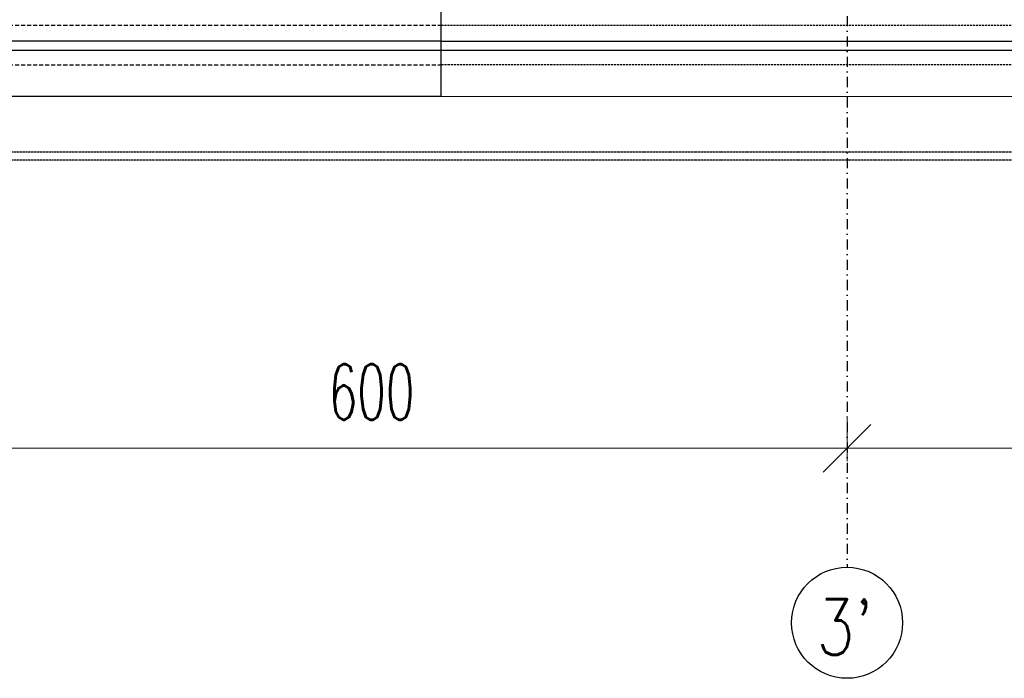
# Model space of a CAD drawing. Header units: centimetres. Extents: x -10729 to 144862, y -4437 to 43656.
# Tile 31 of 148: x 9938 to 10559, y 4553 to 4969. Entities that reach past the tile are written whole.
import ezdxf

# ---------------------------------------------------------------- set-up
doc = ezdxf.new("R2010")
doc.units = ezdxf.units.CM
doc.header["$LTSCALE"] = 0.1
doc.header["$PDMODE"] = 35
doc.header["$PDSIZE"] = 0.1
for name, pattern in [('Kondygnacja  -0_5$0$HIDDEN', [9.525, 6.35, -3.175]), ('Kondygnacja  -0_5$0$HIDDEN2', [4.7625, 3.175, -1.5875]), ('Osie rzutów$0$DASHDOT2', [12.7, 6.35, -3.175, 0, -3.175])]:
    doc.linetypes.add(name, pattern=pattern)
doc.layers.get('0').update_dxf_attribs({"color": 8})
doc.layers.get('DEFPOINTS').update_dxf_attribs({"color": 8})
for name, color, linetype in [('Kondygnacja  -0_5$0$ARCH_ELEMENTY_POWYŻEJ RZUTU', 8, 'Kondygnacja  -0_5$0$HIDDEN2'), ('Kondygnacja  -0_5$0$ARCH_NIEWIDOK_IST', 8, 'Kondygnacja  -0_5$0$HIDDEN'), ('Kondygnacja  -0_5$0$ARCH_SZKŁO', 8, 'Continuous'), ('Kondygnacja  -0_5$0$ARCH_WIDOK_IST', 8, 'Continuous'), ('Kondygnacja  -0_5$0$ARCH_ŚLUSARKA_OKNA_IST', 8, 'Continuous'), ('Osie rzutów$0$ARCH_INFO_OSIE_IST', 8, 'Osie rzutów$0$DASHDOT2'), ('Osie rzutów$0$ARCH_INFO_OSIE_OPISY_IST', 8, 'Continuous')]:
    doc.layers.add(name, color=color, linetype=linetype)
doc.layers.add('Kondygnacja  -0_5$0$ARCH_WIDOK', color=8, linetype='Continuous', lineweight=13)
doc.layers.add('Osie rzutów$0$ARCH_INFO_WYMIARY', color=8, linetype='Continuous', lineweight=9)
doc.styles.add('Osie rzutów$0$ROMANS-250-CM', font='romans.shx', dxfattribs={"width": 0.8, "height": 50})
doc.styles.add('Osie rzutów$0$wymiary_cuprum', font='Romans.shx', dxfattribs={"width": 0.6})
doc.dimstyles.new('Osie rzutów$0$ARCH_ CT', dxfattribs={"dimtxt": 20, "dimasz": 20, "dimexe": 12, "dimexo": 20, "dimgap": 5, "dimtad": 1, "dimdec": 1, "dimrnd": 0.5, "dimzin": 9, "dimdsep": 46, "dimtxsty": 'Osie rzutów$0$wymiary_cuprum', "dimblk": 'Osie rzutów$0$_Oblique', "dimcen": 8, "dimdle": 12, "dimclrd": 256, "dimclre": 256, "dimclrt": 55, "dimadec": 1, "dimazin": 0, "dimtfac": 1, "dimtdec": 1, "dimtmove": 1, "dimatfit": 2, "dimldrblk": 'Osie rzutów$0$_Dot', "dimfxl": 0, "dimtolj": 1, "dimtzin": 0, "dimlwd": -1, "dimlwe": -1, "dimarcsym": 0})

# ---------------------------------------------------------------- blocks, each defined once
blk = doc.blocks.new('Osie rzutów$0$_Oblique')
at = {"color": 0, "linetype": 'ByBlock', "lineweight": -2}
blk.add_line((-0.5, -0.5), (0.5, 0.5), dxfattribs=at)
blk = doc.blocks.new('*D553')
at = {"layer": 'DEFPOINTS', "color": 0}
for p in [(10460, 4732.19), (11060, 4732.19), (11060, 4698.26)]:
    blk.add_point(p, dxfattribs=at)
at = {"layer": 'Osie rzutów$0$ARCH_INFO_WYMIARY'}
for p, q in [((10460, 4717.19), (10460, 4690.26)), ((11060, 4717.19), (11060, 4690.26)), ((10452, 4698.26), (11068, 4698.26))]:
    blk.add_line(p, q, dxfattribs=at)
at = {"layer": 'Osie rzutów$0$ARCH_INFO_WYMIARY', "xscale": 30, "yscale": 30, "zscale": 30, "rotation": 180}
blk.add_blockref('Osie rzutów$0$_Oblique', (10460, 4698.26), dxfattribs=at)
at = {"layer": 'Osie rzutów$0$ARCH_INFO_WYMIARY', "xscale": 30, "yscale": 30, "zscale": 30}
blk.add_blockref('Osie rzutów$0$_Oblique', (11060, 4698.26), dxfattribs=at)
at = {"layer": 'Osie rzutów$0$ARCH_INFO_WYMIARY', "color": 55, "insert": (10760, 4733.76), "char_height": 35, "attachment_point": 5, "style": 'Osie rzutów$0$wymiary_cuprum'}
blk.add_mtext('\\A1;600', dxfattribs=at)
blk = doc.blocks.new('Osie rzutów$0$_Dot')
at = {"color": 0, "linetype": 'ByBlock', "lineweight": -2}
blk.add_line((-0.5, 0), (-1, 0), dxfattribs=at)
at = {"color": 0, "linetype": 'ByBlock', "const_width": 0.5}
blk.add_lwpolyline([(-0.25, 0, 1), (0.25, 0, 1)], format="xyb", close=True, dxfattribs=at)
blk = doc.blocks.new('*D554')
at = {"layer": 'DEFPOINTS', "color": 0}
for p in [(9860, 4732.19), (10460, 4732.19), (10460, 4698.26)]:
    blk.add_point(p, dxfattribs=at)
at = {"layer": 'Osie rzutów$0$ARCH_INFO_WYMIARY'}
for p, q in [((9860, 4717.19), (9860, 4690.26)), ((10460, 4717.19), (10460, 4690.26)), ((9852, 4698.26), (10468, 4698.26))]:
    blk.add_line(p, q, dxfattribs=at)
at = {"layer": 'Osie rzutów$0$ARCH_INFO_WYMIARY', "xscale": 30, "yscale": 30, "zscale": 30, "rotation": 180}
blk.add_blockref('Osie rzutów$0$_Oblique', (9860, 4698.26), dxfattribs=at)
at = {"layer": 'Osie rzutów$0$ARCH_INFO_WYMIARY', "xscale": 30, "yscale": 30, "zscale": 30}
blk.add_blockref('Osie rzutów$0$_Oblique', (10460, 4698.26), dxfattribs=at)
at = {"layer": 'Osie rzutów$0$ARCH_INFO_WYMIARY', "color": 55, "insert": (10160, 4733.76), "char_height": 35, "attachment_point": 5, "style": 'Osie rzutów$0$wymiary_cuprum'}
blk.add_mtext('\\A1;600', dxfattribs=at)
blk = doc.blocks.new('Osie rzutów')
at = {"layer": 'Osie rzutów$0$ARCH_INFO_OSIE_IST', "ltscale": 10}
blk.add_line((10460, 12510), (10460, 4623.26), dxfattribs=at)
at = {"layer": 'Osie rzutów$0$ARCH_INFO_OSIE_OPISY_IST'}
blk.add_circle((10460, 4588.26), 35, dxfattribs=at)
at = {"layer": 'Osie rzutów$0$ARCH_INFO_OSIE_OPISY_IST', "style": 'Osie rzutów$0$ROMANS-250-CM', "width": 0.8}
blk.add_text("3'", height=35, dxfattribs=at).set_placement((10440.67, 4568.06))
at = {"layer": 'Osie rzutów$0$ARCH_INFO_WYMIARY'}
for base, p1, p2, picture, middle in [((10460, 4698.26), (9860, 4732.19), (10460, 4732.19), '*D554', (10160, 4733.76)), ((11060, 4698.26), (10460, 4732.19), (11060, 4732.19), '*D553', (10760, 4733.76))]:
    dim = blk.add_linear_dim(base=base, p1=p1, p2=p2, dimstyle='Osie rzutów$0$ARCH_ CT', override={"dimtxt": 35, "dimasz": 30, "dimexe": 8, "dimexo": 15, "dimgap": 18, "dimdle": 8}, dxfattribs=at)
    dim.commit()
    dim.dimension.update_dxf_attribs({"geometry": picture, "text_midpoint": middle})

msp = doc.modelspace()

# ---------------------------------------------------------------- linework, layer by layer
at = {"layer": 'Kondygnacja  -0_5$0$ARCH_ELEMENTY_POWYŻEJ RZUTU', "ltscale": 4}
for p, q in [((10204, 4965), (10716, 4965)), ((10716, 4940), (10204, 4940))]:
    msp.add_line(p, q, dxfattribs=at)
at = {"layer": 'Kondygnacja  -0_5$0$ARCH_NIEWIDOK_IST', "ltscale": 4}
for p, q in [((9916, 4965), (10204, 4965)), ((9916, 4940), (10204, 4940))]:
    msp.add_line(p, q, dxfattribs=at)
at = {"layer": 'Kondygnacja  -0_5$0$ARCH_NIEWIDOK_IST'}
for points in [[(11060, 4880.002), (9844, 4879.998), (9744, 4779.998), (9644, 4879.998), (9644, 4934.998)], [(11060, 4885), (9841.929, 4884.998), (9744, 4787.069), (9649, 4882.069), (9649, 4934.998)]]:
    msp.add_lwpolyline(points, dxfattribs=at)
at = {"layer": 'Kondygnacja  -0_5$0$ARCH_SZKŁO'}
for p, q in [((10204, 4955), (10716, 4955)), ((10716, 4949), (10204, 4949))]:
    msp.add_line(p, q, dxfattribs=at)
at = {"layer": 'Kondygnacja  -0_5$0$ARCH_WIDOK'}
msp.add_line((10716, 4920), (10204, 4920), dxfattribs=at)
at = {"layer": 'Kondygnacja  -0_5$0$ARCH_WIDOK_IST'}
for q in [(10204, 4985), (9916, 4920)]:
    msp.add_line((10204, 4920), q, dxfattribs=at)
at = {"layer": 'Kondygnacja  -0_5$0$ARCH_ŚLUSARKA_OKNA_IST'}
for p, q in [((10204, 4955), (9916, 4955)), ((10204, 4949), (9916, 4949))]:
    msp.add_line(p, q, dxfattribs=at)

# ---------------------------------------------------------------- block references
at = {"layer": 'Osie rzutów$0$ARCH_INFO_OSIE_OPISY_IST'}
msp.add_blockref('Osie rzutów', (0, 0), dxfattribs=at)

doc.saveas('drawing.dxf')
